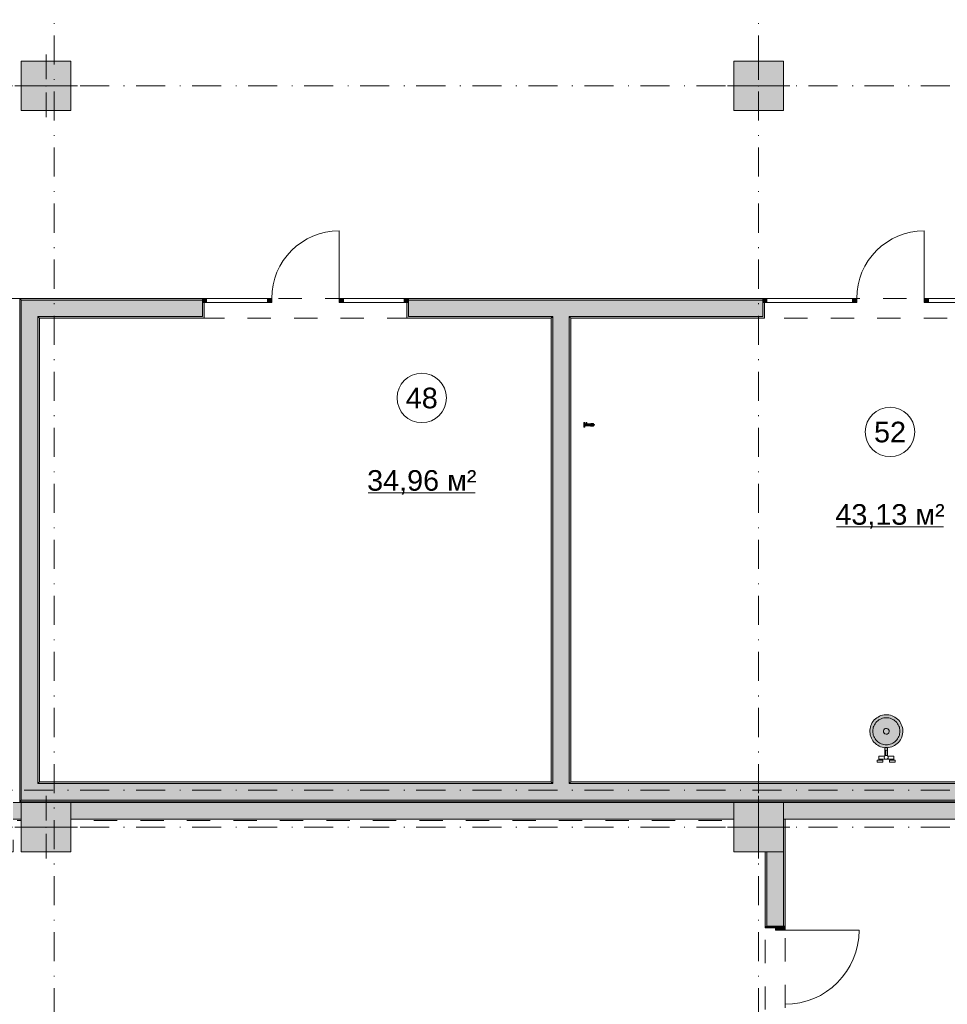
# Model space of a CAD drawing. Header units: millimetres. Extents: x 0 to 1184, y 0 to 836.
# Tile 40 of 66: x 622 to 734, y 428 to 548. Entities that reach past the tile are written whole.
import ezdxf
from ezdxf.xclip import XClip

# ---------------------------------------------------------------- set-up
doc = ezdxf.new("R2010")
doc.units = ezdxf.units.MM
doc.header["$MEASUREMENT"] = 0
doc.header["$XCLIPFRAME"] = 0
doc.linetypes.add('Штриховая', pattern=[5.644444, 2.822222, -2.822222])
doc.linetypes.add('Штрихпунктирная', pattern=[6.702778, 3.527778, -1.763889, 0, -1.411111])
for name, color, linetype in [('Интерьер - Оборудование', 7, 'Continuous'), ('Интерьер - Оборудование бань', 7, 'Continuous'), ('Конструктив - Колонны', 7, 'Continuous'), ('Конструктив - Стены Блок 200 нов', 7, 'Continuous'), ('Конструктив - Стены Внутр сущ.', 7, 'Continuous'), ('Элемент Модели - Зона', 7, 'Continuous'), ('Элемент Модели - Оси', 7, 'Continuous')]:
    doc.layers.add(name, color=color, linetype=linetype)
doc.styles.add('СГЕНЕРИР_СТИЛЬ_3', font='txt')

# ---------------------------------------------------------------- blocks, each defined once
blk = doc.blocks.new('Чертеж_4_4', base_point=(-278.48, 89.56))
at = {"layer": 'Интерьер - Оборудование', "linetype": 'Continuous', "lineweight": 0, "true_color": 0xe5e5e5}
blk.add_hatch(color=254, dxfattribs=at).paths.add_polyline_path([(690.58, 498.58), (690.57, 498.58), (690.56, 498.54), (690.42, 498.54), (690.42, 498.61), (690.42, 498.66), (690.42, 498.69), (690.42, 498.71), (690.3, 498.71), (690.3, 498.69), (690.3, 498.66), (690.3, 498.61), (690.3, 498.55), (690.3, 498.48), (690.3, 498.41), (690.3, 498.33), (690.3, 498.26), (690.3, 498.2), (690.3, 498.15), (690.3, 498.12), (690.3, 498.11), (690.42, 498.11), (690.42, 498.12), (690.42, 498.15), (690.42, 498.2), (690.42, 498.26), (691.09, 498.27), (691.15, 498.27), (691.15, 498.25), (691.15, 498.24), (691.46, 498.24), (691.47, 498.24), (691.47, 498.25), (691.47, 498.26), (691.47, 498.28), (691.47, 498.3), (691.47, 498.32), (691.47, 498.35), (691.51, 498.36), (691.55, 498.36), (691.57, 498.36), (691.58, 498.36), (691.59, 498.37), (691.6, 498.38), (691.6, 498.41), (691.6, 498.42), (691.6, 498.43), (691.59, 498.44), (691.58, 498.45), (691.55, 498.46), (691.5, 498.46), (691.47, 498.46), (691.47, 498.49), (691.47, 498.52), (691.47, 498.54), (691.47, 498.55), (691.47, 498.56), (691.47, 498.57), (691.46, 498.58), (691.15, 498.58), (691.15, 498.57), (691.15, 498.55), (691.09, 498.55), (690.68, 498.54), (690.68, 498.58), (690.66, 498.58), (690.66, 498.68), (690.64, 498.68), (690.62, 498.68), (690.6, 498.68), (690.59, 498.68)])
at = {"layer": 'Интерьер - Оборудование бань', "linetype": 'Continuous', "lineweight": 0, "true_color": 0xffffff}
blk.add_hatch(color=7, dxfattribs=at).paths.add_polyline_path([(725.02, 461.14), (725.04, 460.95), (725.07, 460.75), (725.13, 460.56), (725.2, 460.38), (725.29, 460.21), (725.4, 460.04), (725.52, 459.89), (725.66, 459.75), (725.81, 459.62), (725.97, 459.51), (726.14, 459.41), (726.32, 459.34), (726.51, 459.28), (726.7, 459.24), (726.9, 459.21), (727.09, 459.21), (727.29, 459.23), (727.48, 459.27), (727.67, 459.32), (727.85, 459.39), (728.03, 459.48), (728.19, 459.59), (728.35, 459.71), (728.49, 459.85), (728.61, 460), (728.72, 460.16), (728.82, 460.33), (728.9, 460.51), (728.96, 460.7), (728.99, 460.89), (729.02, 461.09), (729.02, 461.28), (729.01, 461.48), (728.97, 461.67), (728.92, 461.86), (728.84, 462.04), (728.75, 462.22), (728.64, 462.38), (728.52, 462.54), (728.39, 462.68), (728.23, 462.8), (728.07, 462.92), (727.9, 463.01), (727.72, 463.09), (727.53, 463.15), (727.34, 463.19), (727.15, 463.21), (726.95, 463.21), (726.75, 463.2), (726.56, 463.16), (726.37, 463.11), (726.19, 463.03), (726.02, 462.94), (725.85, 462.84), (725.7, 462.71), (725.56, 462.58), (725.43, 462.43), (725.32, 462.26), (725.22, 462.09), (725.14, 461.91), (725.08, 461.73), (725.05, 461.53), (725.02, 461.34)])
at = {"layer": 'Конструктив - Колонны', "linetype": 'Continuous', "lineweight": 0, "true_color": 0x000000}
for points in [[(622.02, 536.56), (628.02, 536.56), (628.02, 542.56), (622.02, 542.56)], [(708.52, 536.56), (714.52, 536.56), (714.52, 542.56), (708.52, 542.56)], [(622.02, 446.56), (628.02, 446.56), (628.02, 452.56), (622.02, 452.56)], [(708.52, 446.56), (714.52, 446.56), (714.52, 452.56), (708.52, 452.56)]]:
    blk.add_hatch(color=18, dxfattribs=at).paths.add_polyline_path(points)
at = {"layer": 'Конструктив - Стены Блок 200 нов', "linetype": 'Continuous', "lineweight": 0, "true_color": 0x000000}
for points in [[(622.02, 513.76), (621.82, 513.76), (622.02, 513.56)], [(621.82, 513.56), (622.02, 513.56), (621.82, 513.76)], [(621.82, 452.86), (622.02, 452.86), (622.02, 513.56), (621.82, 513.56)], [(644.01, 513.76), (622.02, 513.76), (622.02, 513.56), (644.01, 513.56)], [(624.02, 513.56), (622.02, 513.56), (624.02, 511.56)], [(622.02, 511.56), (624.02, 511.56), (622.02, 513.56)], [(624.02, 511.56), (644.01, 511.56), (644.01, 513.26), (644.01, 513.56), (624.02, 513.56)], [(644.01, 513.76), (644.01, 513.26), (644.51, 513.26), (644.51, 513.76)], [(644.01, 511.36), (644.21, 511.36), (644.21, 513.26), (644.01, 513.26), (644.01, 511.56)], [(651.91, 513.76), (651.91, 513.26), (652.41, 513.26), (652.41, 513.36), (652.41, 513.76)], [(660.61, 513.76), (660.61, 513.36), (660.61, 513.26), (661.11, 513.26), (661.11, 513.76)], [(668.51, 513.76), (668.51, 513.26), (669.01, 513.26), (669.01, 513.76)], [(668.81, 511.36), (669.01, 511.36), (669.01, 511.56), (669.01, 513.26), (668.81, 513.26)], [(669.01, 513.56), (688.52, 513.56), (688.52, 513.76), (669.01, 513.76)], [(669.01, 513.56), (669.01, 513.26), (669.01, 511.56), (686.52, 511.56), (686.52, 513.56)], [(686.52, 511.56), (688.52, 511.56), (688.52, 513.56), (686.52, 513.56)], [(688.52, 513.56), (712.02, 513.56), (712.02, 513.76), (688.52, 513.76)], [(688.52, 511.56), (712.02, 511.56), (712.02, 513.26), (712.02, 513.56), (688.52, 513.56)], [(712.02, 513.76), (712.02, 513.26), (712.52, 513.26), (712.52, 513.76)], [(712.02, 511.36), (712.22, 511.36), (712.22, 513.26), (712.02, 513.26), (712.02, 511.56)], [(722.92, 513.76), (722.92, 513.26), (723.42, 513.26), (723.42, 513.36), (723.42, 513.76)], [(731.62, 513.76), (731.62, 513.36), (731.62, 513.26), (732.12, 513.26), (732.12, 513.76)], [(622.02, 511.56), (622.02, 454.86), (624.02, 454.86), (624.02, 511.56)], [(624.22, 511.56), (624.02, 511.56), (624.22, 511.36)], [(624.02, 511.36), (624.22, 511.36), (624.02, 511.56)], [(624.02, 511.36), (624.02, 455.06), (624.22, 455.06), (624.22, 511.36)], [(644.01, 511.56), (624.22, 511.56), (624.22, 511.36), (644.01, 511.36)], [(669.01, 511.56), (669.01, 511.36), (686.32, 511.36), (686.32, 511.56)], [(686.32, 511.36), (686.52, 511.36), (686.52, 511.56), (686.32, 511.56)], [(686.32, 511.36), (686.32, 455.06), (686.52, 455.06), (686.52, 511.36)], [(686.52, 511.36), (688.52, 511.36), (688.52, 511.56), (686.52, 511.56)], [(688.52, 455.06), (688.52, 511.36), (686.52, 511.36), (686.52, 455.06)], [(688.52, 511.36), (688.72, 511.36), (688.72, 511.56), (688.52, 511.56)], [(688.72, 455.06), (688.72, 511.36), (688.52, 511.36), (688.52, 455.06)], [(712.02, 511.56), (688.72, 511.56), (688.72, 511.36), (712.02, 511.36)], [(624.02, 454.86), (622.02, 452.86), (624.02, 452.86)], [(624.02, 454.86), (622.02, 454.86), (622.02, 452.86)], [(624.22, 455.06), (624.02, 454.86), (624.22, 454.86)], [(624.22, 455.06), (624.02, 455.06), (624.02, 454.86)], [(624.02, 452.86), (686.52, 452.86), (686.52, 454.86), (624.02, 454.86)], [(624.22, 454.86), (686.32, 454.86), (686.32, 455.06), (624.22, 455.06)], [(686.32, 454.86), (686.52, 454.86), (686.52, 455.06), (686.32, 455.06)], [(686.52, 454.86), (688.52, 454.86), (688.52, 455.06), (686.52, 455.06)], [(686.52, 452.86), (688.52, 452.86), (688.52, 454.86), (686.52, 454.86)], [(688.52, 454.86), (688.72, 454.86), (688.72, 455.06), (688.52, 455.06)], [(688.52, 452.86), (765.52, 452.86), (765.52, 454.86), (688.52, 454.86)], [(688.72, 454.86), (765.32, 454.86), (765.32, 455.06), (688.72, 455.06)], [(622.02, 452.86), (621.82, 452.66), (622.02, 452.66)], [(622.02, 452.86), (621.82, 452.86), (621.82, 452.66)], [(894.52, 452.86), (622.02, 452.86), (622.02, 452.66), (894.52, 452.66)], [(714.72, 450.56), (714.52, 450.56), (714.52, 437.57), (714.72, 437.57)], [(712.52, 446.56), (712.32, 446.56), (712.32, 437.57), (712.52, 437.57)], [(712.52, 437.57), (713.57, 437.57), (714.52, 437.57), (714.52, 446.56), (712.52, 446.56)], [(712.32, 437.37), (713.57, 437.37), (713.57, 437.57), (712.52, 437.57), (712.32, 437.57)], [(714.72, 437.57), (713.57, 437.57), (713.57, 437.07), (714.72, 437.07)]]:
    blk.add_hatch(color=18, dxfattribs=at).paths.add_polyline_path(points)
at = {"layer": 'Конструктив - Стены Внутр сущ.', "linetype": 'Continuous', "lineweight": 0, "true_color": 0x000000}
for points in [[(621.02, 452.56), (621.02, 450.56), (622.02, 450.56), (622.02, 452.56)], [(628.02, 452.56), (628.02, 450.56), (708.52, 450.56), (708.52, 452.56)], [(714.52, 452.56), (714.52, 450.56), (798.52, 450.56), (798.52, 452.56)]]:
    blk.add_hatch(color=18, dxfattribs=at).paths.add_polyline_path(points)
at = {"layer": 'Интерьер - Оборудование', "color": 7, "linetype": 'Continuous', "lineweight": 15}
for p, q in [((690.42, 498.54), (690.42, 498.27)), ((690.56, 498.54), (690.68, 498.54)), ((690.58, 498.58), (690.66, 498.58)), ((690.99, 498.51), (691.07, 498.51)), ((690.99, 498.32), (690.99, 498.49)), ((691.15, 498.55), (691.15, 498.27)), ((691.46, 498.58), (691.46, 498.24)), ((691.47, 498.46), (691.47, 498.36)), ((691.07, 498.31), (690.99, 498.31))]:
    blk.add_line(p, q, dxfattribs=at)
at = {"layer": 'Интерьер - Оборудование', "color": 7, "linetype": 'Continuous', "lineweight": 15, "flags": 128}
blk.add_lwpolyline([(690.58, 498.58), (690.58, 498.68), (690.6, 498.68), (690.62, 498.68), (690.64, 498.68), (690.65, 498.68), (690.66, 498.58), (690.67, 498.58), (690.68, 498.54), (691.09, 498.54), (691.15, 498.55), (691.15, 498.57), (691.15, 498.58), (691.46, 498.58), (691.47, 498.57), (691.47, 498.56), (691.47, 498.55), (691.47, 498.54), (691.47, 498.52), (691.47, 498.49), (691.47, 498.47), (691.5, 498.46), (691.54, 498.46), (691.58, 498.45), (691.59, 498.44), (691.6, 498.43), (691.6, 498.42), (691.6, 498.41), (691.6, 498.38), (691.59, 498.37), (691.58, 498.36), (691.57, 498.36), (691.56, 498.36), (691.51, 498.36), (691.47, 498.36), (691.47, 498.32), (691.47, 498.3), (691.47, 498.28), (691.47, 498.26), (691.47, 498.25), (691.47, 498.24), (691.46, 498.24), (691.15, 498.24), (691.15, 498.25), (691.15, 498.26), (691.09, 498.27), (690.42, 498.27), (690.42, 498.2), (690.42, 498.15), (690.42, 498.12), (690.42, 498.11), (690.3, 498.11), (690.3, 498.12), (690.3, 498.15), (690.3, 498.2), (690.3, 498.26), (690.3, 498.33), (690.3, 498.41), (690.3, 498.48), (690.3, 498.55), (690.3, 498.61), (690.3, 498.66), (690.3, 498.69), (690.3, 498.71), (690.42, 498.71), (690.42, 498.69), (690.42, 498.66), (690.42, 498.61), (690.42, 498.55), (690.56, 498.54), (690.56, 498.58)], close=True, dxfattribs=at)
at = {"layer": 'Интерьер - Оборудование', "color": 7, "linetype": 'Continuous', "lineweight": 15}
for centre, radius, start, end in [((690.99, 498.5), 0.00422, 90, 190.2158), ((690.93, 498.49), 0.0565, 0, 10.216), ((691.15, 498.5), 0.0777, 152.2265, 163.6601), ((691.3, 498.46), 0.233, 163.6601, 167.4903), ((691.09, 498.54), 0.00883, 90, 141.9852), ((691.12, 498.51), 0.048, 141.9854, 152.2265), ((691.09, 498.54), 0.00883, 38.0148, 90), ((691.06, 498.51), 0.048, 27.7735, 38.0146), ((691.03, 498.5), 0.0786, 16.088, 27.7735), ((690.88, 498.45), 0.241, 12.2648, 16.0881), ((690.77, 498.43), 0.352, 4.1641, 12.2648), ((690.44, 498.41), 0.686, 0, 4.1641), ((690.93, 498.32), 0.0565, 349.784, 0), ((690.99, 498.31), 0.00422, 169.7842, 270), ((691.3, 498.36), 0.233, 192.5097, 196.3399), ((691.15, 498.31), 0.0777, 196.3399, 207.7735), ((691.12, 498.3), 0.048, 207.7735, 218.0146), ((691.09, 498.28), 0.00883, 218.0148, 270), ((691.09, 498.28), 0.00883, 270, 321.9852), ((691.03, 498.31), 0.0786, 332.2265, 343.912), ((691.06, 498.3), 0.048, 321.9854, 332.2265), ((690.77, 498.38), 0.352, 347.7352, 355.8359), ((690.88, 498.36), 0.241, 343.9119, 347.7352), ((690.44, 498.41), 0.686, 355.8359, 0)]:
    blk.add_arc(centre, radius, start, end, dxfattribs=at)
at = {"layer": 'Интерьер - Оборудование бань', "color": 7, "linetype": 'Continuous', "lineweight": 15}
for p, q in [((725.98, 462.49), (726.11, 462.58)), ((726.11, 462.58), (726.24, 462.66)), ((726.24, 462.66), (726.39, 462.73)), ((726.39, 462.73), (726.54, 462.79)), ((726.54, 462.79), (726.7, 462.83)), ((726.7, 462.83), (726.86, 462.85)), ((726.86, 462.85), (727.02, 462.86)), ((727.02, 462.86), (727.18, 462.85)), ((727.18, 462.85), (727.34, 462.83)), ((727.34, 462.83), (727.5, 462.79)), ((727.5, 462.79), (727.65, 462.73)), ((727.65, 462.73), (727.8, 462.66)), ((727.8, 462.66), (727.94, 462.58)), ((727.94, 462.58), (728.07, 462.49)), ((725.38, 461.37), (725.41, 461.53)), ((725.38, 461.21), (725.38, 461.37)), ((725.41, 461.53), (725.44, 461.69)), ((725.44, 461.69), (725.5, 461.84)), ((725.5, 461.84), (725.57, 461.99)), ((725.57, 461.99), (725.65, 462.13)), ((725.65, 462.13), (725.75, 462.26)), ((725.75, 462.26), (725.86, 462.38)), ((725.86, 462.38), (725.98, 462.49)), ((726.67, 461.25), (726.71, 461.38)), ((726.71, 461.38), (726.8, 461.49)), ((726.8, 461.49), (726.92, 461.55)), ((726.92, 461.55), (727.06, 461.56)), ((727.06, 461.56), (727.19, 461.52)), ((727.19, 461.52), (727.3, 461.43)), ((727.3, 461.43), (727.36, 461.31)), ((728.07, 462.49), (728.19, 462.38)), ((728.19, 462.38), (728.29, 462.26)), ((728.29, 462.26), (728.39, 462.13)), ((728.39, 462.13), (728.47, 461.99)), ((728.47, 461.99), (728.54, 461.84)), ((728.54, 461.84), (728.6, 461.69)), ((728.6, 461.69), (728.63, 461.53)), ((728.63, 461.53), (728.66, 461.37)), ((728.66, 461.37), (728.67, 461.21)), ((725.38, 461.05), (725.38, 461.21)), ((725.41, 460.89), (725.38, 461.05)), ((725.44, 460.73), (725.41, 460.89)), ((725.5, 460.58), (725.44, 460.73)), ((725.57, 460.44), (725.5, 460.58)), ((725.65, 460.3), (725.57, 460.44)), ((725.75, 460.17), (725.65, 460.3)), ((726.68, 461.11), (726.67, 461.25)), ((726.75, 460.99), (726.68, 461.11)), ((726.85, 460.9), (726.75, 460.99)), ((726.98, 460.86), (726.85, 460.9)), ((727.12, 460.87), (726.98, 460.86)), ((727.24, 460.94), (727.12, 460.87)), ((727.33, 461.04), (727.24, 460.94)), ((727.37, 461.17), (727.33, 461.04)), ((727.36, 461.31), (727.37, 461.17)), ((728.39, 460.3), (728.29, 460.17)), ((728.47, 460.44), (728.39, 460.3)), ((728.54, 460.58), (728.47, 460.44)), ((728.6, 460.73), (728.54, 460.58)), ((728.63, 460.89), (728.6, 460.73)), ((728.66, 461.05), (728.63, 460.89)), ((728.67, 461.21), (728.66, 461.05)), ((725.86, 460.05), (725.75, 460.17)), ((725.98, 459.94), (725.86, 460.05)), ((726.11, 459.84), (725.98, 459.94)), ((726.24, 459.76), (726.11, 459.84)), ((726.39, 459.69), (726.24, 459.76)), ((726.54, 459.64), (726.39, 459.69)), ((726.7, 459.6), (726.54, 459.64)), ((726.86, 459.57), (726.7, 459.6)), ((727.02, 459.57), (726.86, 459.57)), ((727.18, 459.57), (727.02, 459.57)), ((727.34, 459.6), (727.18, 459.57)), ((727.5, 459.64), (727.34, 459.6)), ((727.65, 459.69), (727.5, 459.64)), ((727.8, 459.76), (727.65, 459.69)), ((727.94, 459.84), (727.8, 459.76)), ((728.07, 459.94), (727.94, 459.84)), ((728.19, 460.05), (728.07, 459.94)), ((728.29, 460.17), (728.19, 460.05)), ((726.43, 457.81), (726.09, 457.81)), ((726.91, 458.26), (726.91, 458.92)), ((726.91, 458.92), (727.11, 458.92)), ((727.11, 458.92), (727.11, 458.26)), ((727.59, 457.81), (727.93, 457.81)), ((726.43, 457.69), (726.09, 457.69)), ((727.59, 457.69), (727.93, 457.69))]:
    blk.add_line(p, q, dxfattribs=at)
at = {"layer": 'Интерьер - Оборудование бань', "color": 7, "linetype": 'Continuous', "lineweight": 15, "flags": 128}
blk.add_lwpolyline([(725.02, 461.14), (725.02, 461.34), (725.05, 461.53), (725.08, 461.73), (725.14, 461.91), (725.22, 462.09), (725.32, 462.26), (725.43, 462.43), (725.56, 462.58), (725.7, 462.71), (725.85, 462.84), (726.02, 462.94), (726.19, 463.03), (726.37, 463.11), (726.56, 463.16), (726.75, 463.2), (726.95, 463.21), (727.15, 463.21), (727.34, 463.19), (727.53, 463.15), (727.72, 463.09), (727.9, 463.01), (728.07, 462.92), (728.23, 462.8), (728.39, 462.68), (728.52, 462.54), (728.64, 462.38), (728.75, 462.22), (728.84, 462.04), (728.92, 461.86), (728.97, 461.67), (729.01, 461.48), (729.02, 461.28), (729.02, 461.09), (728.99, 460.89), (728.96, 460.7), (728.9, 460.51), (728.82, 460.33), (728.72, 460.16), (728.61, 460), (728.49, 459.85), (728.35, 459.71), (728.19, 459.59), (728.03, 459.48), (727.85, 459.39), (727.67, 459.32), (727.48, 459.27), (727.29, 459.23), (727.09, 459.21), (726.9, 459.21), (726.7, 459.24), (726.51, 459.28), (726.32, 459.34), (726.14, 459.41), (725.97, 459.51), (725.81, 459.62), (725.66, 459.75), (725.52, 459.89), (725.4, 460.04), (725.29, 460.21), (725.2, 460.38), (725.13, 460.56), (725.07, 460.75), (725.04, 460.95)], close=True, dxfattribs=at)
blk.add_lwpolyline([(726.85, 459.23), (727.17, 459.23), (727.17, 458.73), (727.17, 458.6), (727.17, 458.22, -0.06464), (727.21, 458.18), (727.93, 458.18), (727.93, 457.69), (728.1, 457.69), (728.1, 457.45), (727.42, 457.45), (727.42, 457.69), (727.59, 457.69), (727.59, 457.81), (726.43, 457.81), (726.43, 457.69), (726.6, 457.69), (726.6, 457.45), (725.92, 457.45), (725.92, 457.69), (726.09, 457.69), (726.09, 458.18), (726.81, 458.18, -0.06464), (726.85, 458.22)], format="xyb", close=True, dxfattribs=at)
at = {"layer": 'Интерьер - Оборудование бань', "color": 7, "linetype": 'Continuous', "lineweight": 15}
blk.add_circle((727.01, 458.05), 0.24, dxfattribs=at)
for start, end in [(146.4033, 213.5967), (326.4033, 33.5967)]:
    blk.add_arc((727.01, 458.7), 0.12, start, end, dxfattribs=at)
at = {"layer": 'Конструктив - Колонны', "color": 251, "linetype": 'Continuous', "lineweight": 5, "true_color": 0x575757}
for p, q in [((625.02, 540.36), (625.02, 543.36)), ((711.52, 540.36), (711.52, 543.36)), ((624.22, 539.56), (621.22, 539.56)), ((625.82, 539.56), (628.82, 539.56)), ((710.72, 539.56), (707.72, 539.56)), ((712.32, 539.56), (715.32, 539.56)), ((625.02, 538.76), (625.02, 535.76)), ((711.52, 538.76), (711.52, 535.76)), ((625.02, 450.36), (625.02, 453.36)), ((711.52, 450.36), (711.52, 453.36)), ((624.22, 449.56), (621.22, 449.56)), ((625.82, 449.56), (628.82, 449.56)), ((710.72, 449.56), (707.72, 449.56)), ((712.32, 449.56), (715.32, 449.56)), ((625.02, 448.76), (625.02, 445.76)), ((711.52, 448.76), (711.52, 445.76))]:
    blk.add_line(p, q, dxfattribs=at)
at = {"layer": 'Конструктив - Колонны', "color": 251, "linetype": 'Continuous', "lineweight": 15, "true_color": 0x575757, "flags": 128}
for points in [[(622.02, 536.56), (628.02, 536.56), (628.02, 542.56), (622.02, 542.56)], [(708.52, 536.56), (714.52, 536.56), (714.52, 542.56), (708.52, 542.56)], [(622.02, 446.56), (628.02, 446.56), (628.02, 452.56), (622.02, 452.56)], [(708.52, 446.56), (714.52, 446.56), (714.52, 452.56), (708.52, 452.56)]]:
    blk.add_lwpolyline(points, close=True, dxfattribs=at)
at = {"layer": 'Конструктив - Колонны', "color": 251, "linetype": 'Continuous', "lineweight": 5, "true_color": 0x575757}
for p in [(625.02, 539.56), (711.52, 539.56), (625.02, 449.56), (711.52, 449.56)]:
    blk.add_point(p, dxfattribs=at)
at = {"layer": 'Конструктив - Стены Блок 200 нов', "color": 251, "linetype": 'Continuous', "lineweight": 5, "true_color": 0x575757}
for p, q in [((660.61, 513.76), (660.61, 521.96)), ((731.62, 513.76), (731.62, 521.96)), ((644.01, 513.76), (652.41, 513.76)), ((644.01, 513.76), (644.01, 513.26)), ((644.51, 513.76), (644.01, 513.76)), ((644.01, 513.26), (652.41, 513.26)), ((644.01, 513.26), (644.51, 513.26)), ((644.51, 513.26), (644.51, 513.76)), ((651.91, 513.76), (651.91, 513.26)), ((652.41, 513.76), (651.91, 513.76)), ((651.91, 513.26), (652.41, 513.26)), ((652.41, 513.36), (652.41, 513.76)), ((652.41, 513.26), (652.41, 513.36)), ((669.01, 513.76), (660.61, 513.76)), ((660.61, 513.76), (660.61, 513.36)), ((661.11, 513.76), (660.61, 513.76)), ((660.61, 513.36), (660.61, 513.26)), ((669.01, 513.26), (660.61, 513.26)), ((660.61, 513.26), (661.11, 513.26)), ((661.11, 513.26), (661.11, 513.76)), ((668.51, 513.76), (668.51, 513.26)), ((669.01, 513.76), (668.51, 513.76)), ((668.51, 513.26), (669.01, 513.26)), ((669.01, 513.26), (669.01, 513.76)), ((712.02, 513.76), (723.42, 513.76)), ((712.02, 513.76), (712.02, 513.26)), ((712.52, 513.76), (712.02, 513.76)), ((712.02, 513.26), (723.42, 513.26)), ((712.02, 513.26), (712.52, 513.26)), ((712.52, 513.26), (712.52, 513.76)), ((722.92, 513.76), (722.92, 513.26)), ((723.42, 513.76), (722.92, 513.76)), ((722.92, 513.26), (723.42, 513.26)), ((723.42, 513.36), (723.42, 513.76)), ((723.42, 513.26), (723.42, 513.36)), ((743.02, 513.76), (731.62, 513.76)), ((731.62, 513.76), (731.62, 513.36)), ((732.12, 513.76), (731.62, 513.76)), ((731.62, 513.36), (731.62, 513.26)), ((743.02, 513.26), (731.62, 513.26)), ((731.62, 513.26), (732.12, 513.26)), ((732.12, 513.26), (732.12, 513.76)), ((713.57, 437.07), (713.57, 437.57)), ((713.57, 437.57), (714.72, 437.57)), ((714.72, 437.57), (714.72, 437.07)), ((714.72, 437.07), (713.57, 437.07)), ((714.72, 437.07), (723.72, 437.07))]:
    blk.add_line(p, q, dxfattribs=at)
at = {"layer": 'Конструктив - Стены Блок 200 нов', "color": 251, "linetype": 'Continuous', "lineweight": 20, "true_color": 0x575757}
for p, q in [((624.02, 513.56), (622.02, 513.56)), ((622.02, 513.56), (622.02, 511.56)), ((624.02, 513.56), (622.02, 513.56)), ((644.01, 513.56), (624.02, 513.56)), ((644.01, 513.76), (644.01, 513.56)), ((644.01, 513.76), (644.01, 513.56)), ((644.01, 513.76), (644.01, 513.56)), ((644.01, 513.56), (644.01, 513.26)), ((644.01, 513.56), (644.01, 513.26)), ((644.01, 513.56), (644.01, 513.26)), ((644.01, 513.26), (644.21, 513.26)), ((644.01, 511.56), (644.01, 513.26)), ((644.21, 513.26), (644.21, 511.36)), ((644.21, 513.26), (644.21, 511.36)), ((668.81, 513.26), (668.81, 511.36)), ((669.01, 513.26), (668.81, 513.26)), ((668.81, 513.26), (668.81, 511.36)), ((669.01, 513.76), (669.01, 513.56)), ((669.01, 513.76), (669.01, 513.56)), ((669.01, 513.76), (669.01, 513.56)), ((686.52, 513.56), (669.01, 513.56)), ((669.01, 513.56), (669.01, 513.26)), ((669.01, 513.56), (669.01, 513.26)), ((669.01, 513.56), (669.01, 513.26)), ((669.01, 511.56), (669.01, 513.26)), ((688.52, 513.56), (686.52, 513.56)), ((712.02, 513.56), (688.52, 513.56)), ((712.02, 513.76), (712.02, 513.56)), ((712.02, 513.76), (712.02, 513.56)), ((712.02, 513.76), (712.02, 513.56)), ((712.02, 513.56), (712.02, 513.26)), ((712.02, 513.56), (712.02, 513.26)), ((712.02, 513.56), (712.02, 513.26)), ((712.02, 513.26), (712.22, 513.26)), ((712.02, 511.56), (712.02, 513.26)), ((712.22, 513.26), (712.22, 511.36)), ((712.22, 513.26), (712.22, 511.36)), ((622.02, 511.56), (622.02, 454.86)), ((624.22, 511.56), (624.02, 511.56)), ((624.02, 454.86), (624.02, 511.56)), ((624.22, 511.56), (624.02, 511.56)), ((624.22, 511.56), (644.01, 511.56)), ((644.01, 511.36), (644.21, 511.36)), ((644.01, 511.36), (644.21, 511.36)), ((669.01, 511.36), (668.81, 511.36)), ((669.01, 511.36), (668.81, 511.36)), ((669.01, 511.56), (686.52, 511.56)), ((686.52, 511.56), (686.52, 511.36)), ((686.52, 511.56), (686.52, 511.36)), ((686.52, 511.36), (686.52, 455.06)), ((688.52, 511.56), (712.02, 511.56)), ((688.52, 511.36), (688.52, 511.56)), ((688.52, 511.36), (688.52, 511.56)), ((688.52, 455.06), (688.52, 511.36)), ((712.02, 511.36), (712.22, 511.36)), ((712.02, 511.36), (712.22, 511.36)), ((622.02, 454.86), (622.02, 452.86)), ((624.02, 454.86), (624.22, 454.86)), ((624.02, 454.86), (624.22, 454.86)), ((686.52, 454.86), (624.22, 454.86)), ((686.52, 455.06), (686.52, 454.86)), ((686.52, 455.06), (686.52, 454.86)), ((688.52, 454.86), (688.52, 455.06)), ((688.52, 454.86), (688.52, 455.06)), ((765.52, 454.86), (688.52, 454.86)), ((622.02, 452.86), (624.02, 452.86)), ((622.02, 452.86), (624.02, 452.86)), ((624.02, 452.86), (686.52, 452.86)), ((686.52, 452.86), (688.52, 452.86)), ((688.52, 452.86), (765.52, 452.86)), ((712.52, 446.56), (712.52, 437.57)), ((714.52, 437.57), (714.52, 446.56)), ((712.32, 437.57), (712.32, 437.37)), ((712.32, 437.57), (712.32, 437.37)), ((712.52, 437.57), (713.57, 437.57)), ((713.57, 437.57), (713.57, 437.37)), ((714.52, 437.57), (713.57, 437.57)), ((714.52, 437.57), (713.57, 437.57)), ((714.52, 437.57), (713.57, 437.57)), ((714.72, 437.57), (714.52, 437.57)), ((714.72, 437.57), (714.52, 437.57)), ((714.72, 437.57), (714.52, 437.57)), ((713.57, 437.37), (712.32, 437.37)), ((713.57, 437.37), (712.32, 437.37))]:
    blk.add_line(p, q, dxfattribs=at)
at = {"layer": 'Конструктив - Стены Блок 200 нов', "color": 251, "linetype": 'Continuous', "lineweight": 20, "true_color": 0x575757, "flags": 128}
for points in [[(621.82, 513.76), (622.02, 513.76)], [(621.82, 513.76), (621.82, 452.66)], [(644.01, 513.76), (622.02, 513.76)], [(688.52, 513.76), (669.01, 513.76)], [(712.02, 513.76), (688.52, 513.76)], [(624.22, 455.06), (624.22, 511.36)], [(624.22, 511.36), (644.01, 511.36)], [(669.01, 511.36), (686.32, 511.36)], [(686.32, 511.36), (686.32, 455.06)], [(688.72, 511.36), (712.02, 511.36)], [(688.72, 455.06), (688.72, 511.36)], [(686.32, 455.06), (624.22, 455.06)], [(765.32, 455.06), (688.72, 455.06)], [(621.82, 452.66), (622.02, 452.66)], [(622.02, 452.66), (894.52, 452.66)], [(714.72, 437.57), (714.72, 450.56)], [(712.32, 446.56), (712.32, 437.57)]]:
    blk.add_lwpolyline(points, dxfattribs=at)
at = {"layer": 'Конструктив - Стены Блок 200 нов', "color": 251, "linetype": 'Continuous', "lineweight": 5, "true_color": 0x575757}
for centre, radius, start, end in [((660.61, 513.76), 8.2, 90, 180), ((731.62, 513.76), 8.2, 90, 180), ((714.72, 437.07), 9, 270, 0)]:
    blk.add_arc(centre, radius, start, end, dxfattribs=at)
at = {"layer": 'Конструктив - Стены Внутр сущ.', "color": 251, "linetype": 'Continuous', "lineweight": 20, "true_color": 0x575757, "flags": 128}
for points in [[(622.02, 452.56), (621.02, 452.56)], [(708.52, 452.56), (628.02, 452.56)], [(798.52, 452.56), (714.52, 452.56)], [(621.02, 450.56), (622.02, 450.56)], [(628.02, 450.56), (708.52, 450.56)], [(714.52, 450.56), (798.52, 450.56)]]:
    blk.add_lwpolyline(points, dxfattribs=at)
at = {"layer": 'Элемент Модели - Зона', "color": 7, "linetype": 'Continuous', "lineweight": 15}
for p, q in [((664.12, 490.14), (677.13, 490.14)), ((720.96, 486.01), (733.97, 486.01))]:
    blk.add_line(p, q, dxfattribs=at)
at = {"layer": 'Элемент Модели - Зона', "color": 7, "linetype": 'Штриховая', "lineweight": 15, "flags": 128}
for points in [[(83.02, 539.14), (82.62, 539.14), (82.62, 452.76), (140.32, 452.76), (140.32, 480.98), (172.95, 513.62), (173.09, 513.47), (173.09, 513.76), (354.52, 513.76), (354.52, 513.56), (495.52, 513.56), (495.52, 513.76), (862.33, 513.76), (894.69, 481.33), (894.72, 477.98), (894.72, 452.61), (895.12, 452.61), (895.12, 432.56), (892.72, 432.56), (892.72, 446.56), (888.52, 446.56), (888.52, 450.56), (804.52, 450.56), (804.52, 446.56), (798.52, 446.56), (798.52, 450.56), (714.72, 450.56), (714.72, 359.26), (798.52, 359.26), (798.52, 366.06), (804.52, 366.06), (804.52, 354.16), (845.32, 354.16), (845.32, 363.26), (846.52, 363.26), (846.52, 301.37), (892.72, 301.37), (892.72, 352.06), (888.02, 352.06), (888.02, 367.06), (892.72, 367.06), (892.72, 417.56), (895.12, 417.56), (895.12, 291.06), (892.72, 291.06), (892.72, 298.97), (714.72, 298.97), (714.72, 236.06), (892.72, 236.06), (892.72, 266.56), (888.52, 266.56), (888.52, 272.82), (892.72, 272.82), (892.72, 276.06), (895.12, 276.06), (895.12, 272.76), (930.02, 272.76), (930.02, 461.62), (923.91, 461.62), (923.91, 539.56), (978.52, 539.56), (978.52, 542.56), (984.52, 542.56), (984.52, 539.56), (1131.77, 539.56), (1131.77, 540.56), (1122.77, 540.56), (1122.77, 564.56), (1048.52, 564.56), (1048.52, 626.36), (1026.82, 626.36), (1026.82, 632.56), (1013.35, 632.56), (984.52, 632.56), (984.52, 626.56), (978.52, 626.56), (978.52, 631.69), (969.52, 631.69), (894.52, 631.69), (894.52, 626.56), (888.52, 626.56), (888.52, 631.69), (804.52, 631.69), (804.52, 626.56), (798.52, 626.56), (798.52, 631.69), (714.52, 631.69), (714.52, 626.56), (708.52, 626.56), (708.52, 631.69), (628.02, 631.69), (628.02, 626.56), (622.02, 626.56), (621.02, 626.56), (621.02, 575.89), (496.02, 575.89), (496.02, 627.56), (496.02, 706.46), (496.12, 706.46), (496.12, 768.06), (468.72, 768.06), (468.72, 686.86), (461.17, 686.86), (461.17, 631.68), (444.52, 631.68), (444.52, 626.56), (438.52, 626.56), (438.52, 631.68), (354.52, 631.68), (354.52, 626.56), (348.52, 626.56), (348.52, 631.68), (331.77, 631.68), (331.77, 554.56), (331.77, 539.56), (264.52, 539.56), (264.52, 536.56), (258.52, 536.56), (258.52, 539.56), (174.52, 539.56), (174.52, 536.56), (168.52, 536.56), (168.52, 539.56), (89.02, 539.56), (89.02, 536.56), (83.02, 536.56)], [(622.02, 536.56), (622.02, 542.56), (628.02, 542.56), (628.02, 536.56)], [(708.52, 536.56), (708.52, 542.56), (714.52, 542.56), (714.52, 536.56)], [(686.32, 455.06), (686.32, 511.36), (624.22, 511.36), (624.22, 455.06)], [(688.72, 511.36), (688.72, 455.06), (765.32, 455.06), (765.32, 511.36)], [(438.52, 450.36), (401.97, 450.36), (401.97, 399.65), (438.52, 363.1), (438.52, 366.06), (444.52, 366.06), (444.52, 360.06), (444.72, 360.06), (444.72, 359.26), (622.02, 359.26), (622.02, 359.06), (628.02, 359.06), (628.02, 359.26), (665.32, 359.26), (665.32, 410.06), (712.32, 410.06), (712.32, 446.56), (708.52, 446.56), (708.52, 450.36), (628.02, 450.36), (628.02, 446.56), (622.02, 446.56), (622.02, 450.36), (621.02, 450.36), (621.02, 446.56), (615.02, 446.56), (615.02, 450.36), (534.52, 450.36), (534.52, 446.56), (528.52, 446.56), (528.52, 450.36), (444.52, 450.36), (444.52, 446.56), (438.52, 446.56)]]:
    blk.add_lwpolyline(points, close=True, dxfattribs=at)
at = {"layer": 'Элемент Модели - Зона', "color": 7, "linetype": 'Continuous', "lineweight": 15, "flags": 128}
for points in [[(673.63, 501.68, 1), (667.63, 501.68, 1)], [(730.47, 497.55, 1), (724.47, 497.55, 1)]]:
    blk.add_lwpolyline(points, format="xyb", close=True, dxfattribs=at)
at = {"layer": 'Элемент Модели - Оси', "color": 7, "linetype": 'Штрихпунктирная', "lineweight": 15}
for p, q in [((626.02, 831.39), (626.02, 166.93)), ((711.52, 831.39), (711.52, 166.93)), ((71.32, 539.56), (1182.02, 539.56)), ((71.32, 454.06), (1182.02, 454.06)), ((71.32, 449.56), (1182.02, 449.56))]:
    blk.add_line(p, q, dxfattribs=at)
at = {"layer": 'Элемент Модели - Зона', "color": 7, "linetype": 'Continuous', "lineweight": 15, "char_height": 2.5, "attachment_point": 5, "style": 'СГЕНЕРИР_СТИЛЬ_3'}
for s, insert in [('\\A1;{\\pqc;\\fArial|b0|i0|c204|p38;48}', (670.63, 501.65)), ('\\A1;{\\pqc;\\fArial|b0|i0|c204|p38;52}', (727.47, 497.52)), ('\\A1;{\\pqc;\\fArial|b0|i0|c204|p38;34,96 м²}', (670.63, 491.43)), ('\\A1;{\\pqc;\\fArial|b0|i0|c204|p38;43,13 м²}', (727.47, 487.3))]:
    blk.add_mtext(s, dxfattribs=dict(at, insert=insert))

msp = doc.modelspace()

# ---------------------------------------------------------------- block references
at = {"color": 161, "linetype": 'Continuous', "lineweight": 40, "true_color": 0x83aefe}
ref = msp.add_blockref('Чертеж_4_4', (-278.48, 89.56), dxfattribs=at)
XClip(ref).set_block_clipping_path([(71.3162990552, 166.9277917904), (1182.0208577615, 831.3911731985)])

doc.saveas('drawing.dxf')
